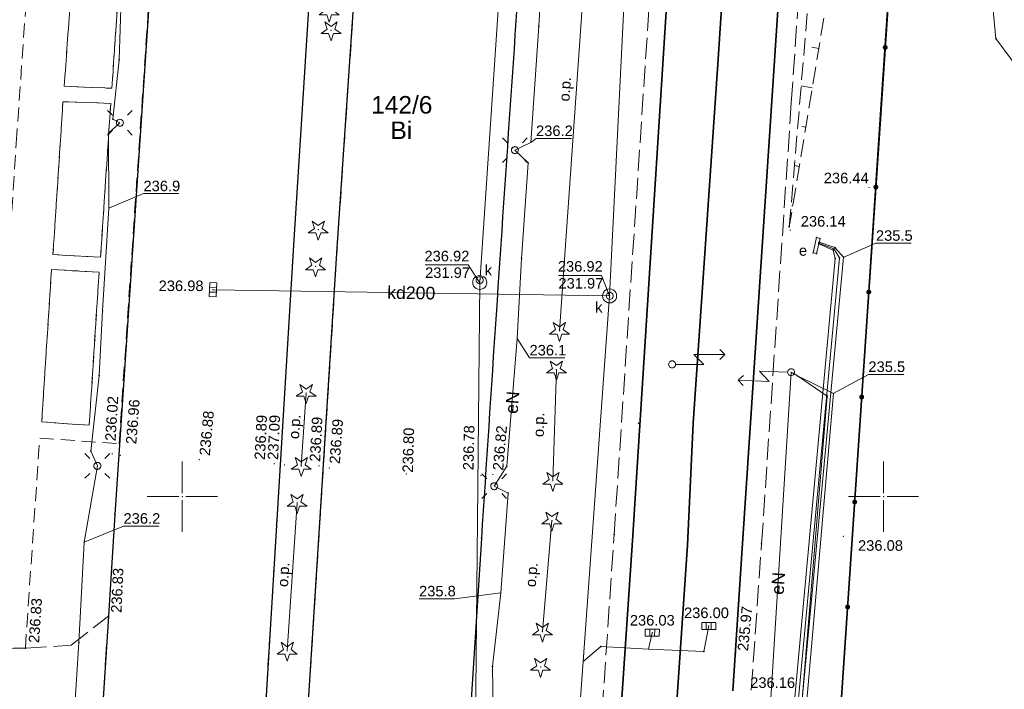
# Model space of a CAD drawing. Header units: metres. Extents: x 6603648 to 6604252, y 5739748 to 5740166.
# Tile 87 of 114: x 6604138 to 6604209, y 5739836 to 5739884. Entities that reach past the tile are written whole.
import ezdxf
from ezdxf.enums import TextEntityAlignment as Align

# ---------------------------------------------------------------- set-up
doc = ezdxf.new("R2010")
doc.units = ezdxf.units.M
doc.header["$PDSIZE"] = 0.75
for name, pattern in [('ARK_LIN', [50, 50, 0]), ('PRZER2-1', [1.5, 1, -0.5]), ('PRZER2_5-1', [1.75, 1.25, -0.5]), ('PRZER3-1', [2, 1.5, -0.5])]:
    doc.linetypes.add(name, pattern=pattern)
doc.layers.get('0').update_dxf_attribs({"linetype": 'CONTINUOUS'})
for name, color, linetype, lineweight, true_color in [('GEPPGD', 7, 'CONTINUOUS', 18, 0x008000), ('GESDZI', 7, 'CONTINUOUS', 18, 0x008000), ('GESDZI_O', 7, 'CONTINUOUS', 18, 0x008000), ('GESUZY_O', 7, 'CONTINUOUS', 18, 0x008000), ('GSLKOG', 7, 'CONTINUOUS', 35, 0x0a0909), ('GSLKOU', 7, 'CONTINUOUS', 18, 0x0a0909), ('GSLKRW', 7, 'CONTINUOUS', 25, 0x0a0909), ('GSLRIN', 7, 'CONTINUOUS', 18, 0x0a0909), ('GSLRIN_O', 7, 'CONTINUOUS', 18, 0x0a0909), ('GSLTTR', 7, 'CONTINUOUS', 35, 0x0a0909), ('GSPPRB', 7, 'CONTINUOUS', 18, 0x0a0909), ('GSPRDI', 7, 'CONTINUOUS', 18, 0x008000), ('GSPWPS', 7, 'CONTINUOUS', 13, 0x0a0909), ('GSPWPS_O', 7, 'CONTINUOUS', 13, 0x0a0909), ('GSSINN', 7, 'CONTINUOUS', 18, 0x0a0909), ('GSSKOA', 7, 'CONTINUOUS', 18, 0x0a0909), ('GSSKOD', 7, 'CONTINUOUS', 18, 0x0a0909), ('GSSPDR', 7, 'CONTINUOUS', 18, 0x0a0909), ('GSSZSN', 7, 'CONTINUOUS', 18, 0x0a0909), ('GULENN', 1, 'CONTINUOUS', 18, 0xff0000), ('GULENN_O', 1, 'CONTINUOUS', 18, 0xff0000), ('GULESN', 1, 'CONTINUOUS', 18, 0xff0000), ('GULKDP', 7, 'CONTINUOUS', 18, 0x803300), ('GULKDP_O', 7, 'CONTINUOUS', 18, 0x803300), ('GULKSP', 7, 'CONTINUOUS', 18, 0x803300), ('GUPISL', 7, 'CONTINUOUS', 18, 0x0a0909), ('GUPKKS', 7, 'CONTINUOUS', 18, 0x0a0909), ('GUPKSD', 7, 'CONTINUOUS', 18, 0x803300), ('GUPKWZ', 7, 'CONTINUOUS', 18, 0x0a0909), ('GUPKWZ_O', 7, 'CONTINUOUS', 18, 0x0a0909), ('GUSESE', 7, 'CONTINUOUS', 18, 0x0a0909), ('GUSESE_O', 7, 'CONTINUOUS', 18, 0x0a0909)]:
    doc.layers.add(name, color=color, linetype=linetype, lineweight=lineweight, true_color=true_color)
for name, color, linetype, true_color in [('GUPESH', 1, 'CONTINUOUS', 0xff0000), ('GUPESH_O', 1, 'CONTINUOUS', 0xff0000), ('GUPKSH', 7, 'CONTINUOUS', 0x803300), ('GUPKSH_O', 7, 'CONTINUOUS', 0x803300)]:
    doc.layers.add(name, color=color, linetype=linetype, true_color=true_color)
doc.layers.add('PKT_ARK', color=7, linetype='ARK_LIN', lineweight=18)
doc.styles.add('Arial', font='arial.ttf')

# ---------------------------------------------------------------- blocks, each defined once
blk = doc.blocks.new('GSPPRB0')
at = {"color": 0, "lineweight": 18}
blk.add_lwpolyline([(-0.007955, 0.0225), (0.007955, 0.0225), (0.0225, 0.007955), (0.0225, -0.007955), (0.007955, -0.0225), (-0.007955, -0.0225), (-0.0225, -0.007955), (-0.0225, 0.007955)], close=True, dxfattribs=at)
blk = doc.blocks.new('GSPWPS1')
blk.add_hatch(color=0).paths.add_polyline_path([(0, 0.045), (-0.011647, 0.043467), (-0.0225, 0.038971), (-0.03182, 0.03182), (-0.038971, 0.0225), (-0.043467, 0.011647), (-0.045, 0), (-0.043467, -0.011647), (-0.038971, -0.0225), (-0.03182, -0.03182), (-0.0225, -0.038971), (-0.011647, -0.043467), (0, -0.045), (0.011647, -0.043467), (0.0225, -0.038971), (0.03182, -0.03182), (0.038971, -0.0225), (0.043467, -0.011647), (0.045, 0), (0.043467, 0.011647), (0.038971, 0.0225), (0.03182, 0.03182), (0.0225, 0.038971), (0.011647, 0.043467)])
blk = doc.blocks.new('GUPISL1_5')
at = {"color": 0}
for points in [[(3.396745, 1.05234), (3.75, 0.7), (3.396745, 0.34766)], [(0.25, 0), (2.25, 0), (1.55, 0.7), (3.75, 0.7)]]:
    blk.add_lwpolyline(points, dxfattribs=at)
blk.add_lwpolyline([(0.25, 0), (0.241481, -0.064705), (0.216506, -0.125), (0.176777, -0.176777), (0.125, -0.216506), (0.064705, -0.241481), (0, -0.25), (-0.064705, -0.241481), (-0.125, -0.216506), (-0.176777, -0.176777), (-0.216506, -0.125), (-0.241481, -0.064705), (-0.25, 0), (-0.241481, 0.064705), (-0.216506, 0.125), (-0.176777, 0.176777), (-0.125, 0.216506), (-0.064705, 0.241481), (0, 0.25), (0.064705, 0.241481), (0.125, 0.216506), (0.176777, 0.176777), (0.216506, 0.125), (0.241481, 0.064705)], close=True, dxfattribs=at)
blk = doc.blocks.new('GUPISL1_4')
at = {"color": 0}
blk.add_lwpolyline([(0.25, 0), (0.241481, -0.064705), (0.216506, -0.125), (0.176777, -0.176777), (0.125, -0.216506), (0.064705, -0.241481), (0, -0.25), (-0.064705, -0.241481), (-0.125, -0.216506), (-0.176777, -0.176777), (-0.216506, -0.125), (-0.241481, -0.064705), (-0.25, 0), (-0.241481, 0.064705), (-0.216506, 0.125), (-0.176777, 0.176777), (-0.125, 0.216506), (-0.064705, 0.241481), (0, 0.25), (0.064705, 0.241481), (0.125, 0.216506), (0.176777, 0.176777), (0.216506, 0.125), (0.241481, 0.064705)], close=True, dxfattribs=at)
blk = doc.blocks.new('GUPISL1_10')
at = {"color": 0}
for points in [[(-0.883883, 0.883883), (-0.53033, 0.53033)], [(0.883883, 0.883883), (0.53033, 0.53033)], [(-0.883883, -0.883883), (-0.53033, -0.53033)], [(0.883883, -0.883883), (0.53033, -0.53033)]]:
    blk.add_lwpolyline(points, dxfattribs=at)
blk.add_lwpolyline([(0.25, 0), (0.234922, -0.085505), (0.19151, -0.160697), (0.125, -0.216507), (0.064705, -0.241482), (0, -0.25), (-0.064705, -0.241482), (-0.125, -0.216507), (-0.183262, -0.170042), (-0.225242, -0.10847), (-0.247207, -0.03726), (-0.247207, 0.03726), (-0.225242, 0.10847), (-0.183262, 0.170042), (-0.125, 0.216507), (-0.05563, 0.243732), (0.018682, 0.2493), (0.091335, 0.232718), (0.155872, 0.195458), (0.20656, 0.14083), (0.238893, 0.07369)], close=True, dxfattribs=at)
blk = doc.blocks.new('GUPKKS1')
at = {"color": 0}
blk.add_lwpolyline([(0.5, -0.25), (-0.5, -0.25), (-0.5, 0.25), (0.5, 0.25)], close=True, dxfattribs=at)
for points in [[(-0.175, -0.25), (-0.175, 0.25)], [(0.175, -0.25), (0.175, 0.25)]]:
    blk.add_lwpolyline(points, dxfattribs=at)
blk = doc.blocks.new('GSPRDI1')
blk.add_hatch(color=0).paths.add_polyline_path([(-0.045, 0), (-0.042798, -0.013906), (-0.036406, -0.02645), (-0.02645, -0.036406), (-0.013906, -0.042798), (0, -0.045), (0.013906, -0.042798), (0.02645, -0.036406), (0.036406, -0.02645), (0.042798, -0.013906), (0.045, 0), (0.042798, 0.013906), (0.036406, 0.02645), (0.02645, 0.036406), (0.013906, 0.042798), (0, 0.045), (-0.013906, 0.042798), (-0.02645, 0.036406), (-0.036406, 0.02645), (-0.042798, 0.013906)])
at = {"color": 0}
blk.add_lwpolyline([(0.088531, -0.272471), (-0.231778, -0.713338), (-0.231778, -0.168396), (-0.750048, 0), (-0.231778, 0.168396), (-0.231778, 0.713338), (0.088531, 0.272471), (0.606801, 0.440867), (0.286493, 0), (0.606801, -0.440867)], close=True, dxfattribs=at)
blk = doc.blocks.new('GUPESH1')
blk.add_hatch(color=0).paths.add_polyline_path([(0, 0.045), (-0.011647, 0.043467), (-0.0225, 0.038971), (-0.03182, 0.03182), (-0.038971, 0.0225), (-0.043467, 0.011647), (-0.045, 0), (-0.043467, -0.011647), (-0.038971, -0.0225), (-0.03182, -0.03182), (-0.0225, -0.038971), (-0.011647, -0.043467), (0, -0.045), (0.011647, -0.043467), (0.0225, -0.038971), (0.03182, -0.03182), (0.038971, -0.0225), (0.043467, -0.011647), (0.045, 0), (0.043467, 0.011647), (0.038971, 0.0225), (0.03182, 0.03182), (0.0225, 0.038971), (0.011647, 0.043467)])
blk = doc.blocks.new('GUPKWZ1_1')
at = {"color": 0}
blk.add_lwpolyline([(0.25, 0), (0.241481, -0.064705), (0.216506, -0.125), (0.176777, -0.176777), (0.125, -0.216506), (0.064705, -0.241481), (0, -0.25), (-0.064705, -0.241481), (-0.125, -0.216506), (-0.176777, -0.176777), (-0.216506, -0.125), (-0.241481, -0.064705), (-0.25, 0), (-0.241481, 0.064705), (-0.216506, 0.125), (-0.176777, 0.176777), (-0.125, 0.216506), (-0.064705, 0.241481), (0, 0.25), (0.064705, 0.241481), (0.125, 0.216506), (0.176777, 0.176777), (0.216506, 0.125), (0.241481, 0.064705)], close=True, dxfattribs=at)
blk = doc.blocks.new('GUPKSD1_1')
at = {"color": 0}
blk.add_lwpolyline([(0.5, 0), (0.482963, -0.12941), (0.433013, -0.25), (0.353553, -0.353553), (0.25, -0.433013), (0.12941, -0.482963), (0, -0.5), (-0.12941, -0.482963), (-0.25, -0.433013), (-0.353553, -0.353553), (-0.433013, -0.25), (-0.482963, -0.12941), (-0.5, 0), (-0.482963, 0.12941), (-0.433013, 0.25), (-0.353553, 0.353553), (-0.25, 0.433013), (-0.12941, 0.482963), (0, 0.5), (0.12941, 0.482963), (0.25, 0.433013), (0.353553, 0.353553), (0.433013, 0.25), (0.482963, 0.12941)], close=True, dxfattribs=at)
blk = doc.blocks.new('GEPPGD1_2')
blk.add_hatch(color=0).paths.add_polyline_path([(-0.045, 0), (-0.042798, -0.013906), (-0.036406, -0.02645), (-0.02645, -0.036406), (-0.013906, -0.042798), (0, -0.045), (0.013906, -0.042798), (0.02645, -0.036406), (0.036406, -0.02645), (0.042798, -0.013906), (0.045, 0), (0.042798, 0.013906), (0.036406, 0.02645), (0.02645, 0.036406), (0.013906, 0.042798), (0, 0.045), (-0.013906, 0.042798), (-0.02645, 0.036406), (-0.036406, 0.02645), (-0.042798, 0.013906)])
blk = doc.blocks.new('GUPKSH1')
blk.add_hatch(color=0).paths.add_polyline_path([(0, 0.045), (-0.011647, 0.043467), (-0.0225, 0.038971), (-0.03182, 0.03182), (-0.038971, 0.0225), (-0.043467, 0.011647), (-0.045, 0), (-0.043467, -0.011647), (-0.038971, -0.0225), (-0.03182, -0.03182), (-0.0225, -0.038971), (-0.011647, -0.043467), (0, -0.045), (0.011647, -0.043467), (0.0225, -0.038971), (0.03182, -0.03182), (0.038971, -0.0225), (0.043467, -0.011647), (0.045, 0), (0.043467, 0.011647), (0.038971, 0.0225), (0.03182, 0.03182), (0.0225, 0.038971), (0.011647, 0.043467)])
blk = doc.blocks.new('GSLKOG2')
blk.add_hatch(color=0).paths.add_polyline_path([(0, 0.175), (-0.045293, 0.169037), (-0.0875, 0.151554), (-0.123744, 0.123744), (-0.151554, 0.0875), (-0.169037, 0.045293), (-0.175, 0), (-0.169037, -0.045293), (-0.151554, -0.0875), (-0.123744, -0.123744), (-0.0875, -0.151554), (-0.045293, -0.169037), (0, -0.175), (0.045293, -0.169037), (0.0875, -0.151554), (0.123744, -0.123744), (0.151554, -0.0875), (0.169037, -0.045293), (0.175, 0), (0.169037, 0.045293), (0.151554, 0.0875), (0.123744, 0.123744), (0.0875, 0.151554), (0.045293, 0.169037)])
blk = doc.blocks.new('ASS_SYM', base_point=(826.5, 303.25))
at = {"layer": 'PKT_ARK'}
for p, q in [((826.5, 303.5), (826.5, 305.75)), ((826.25, 303.25), (824, 303.25)), ((826.5, 303), (826.5, 300.75)), ((826.75, 303.25), (829, 303.25))]:
    blk.add_line(p, q, dxfattribs=at)
blk.add_point((826.5, 303.25), dxfattribs=at)
blk.add_point((826.5, 303.25), dxfattribs=at)

msp = doc.modelspace()

# ---------------------------------------------------------------- linework, layer by layer
at = {"layer": 'GESDZI', "color": 96, "linetype": 'Continuous', "lineweight": 18, "true_color": 0x008000}
msp.add_lwpolyline([(6604226.418, 5739825.71), (6604205, 5739821.48), (6604196.08, 5739821.95), (6604198.07, 5739851.9), (6604198.87, 5739863.88), (6604199.76, 5739877.24), (6604201.1, 5739896.98), (6604202.44, 5739916.9), (6604203.44, 5739931.58), (6604203.8, 5739936.9), (6604205.14, 5739956.67), (6604205.71, 5739965.06), (6604208.38, 5740004.99), (6604211.14, 5740049.68), (6604225.19, 5740023.63), (6604238.131, 5739999.936)], dxfattribs=at)
msp.add_lwpolyline([(6604196.08, 5739821.95), (6604163.88, 5739824.11), (6604151.94, 5739824.9), (6604128.92, 5739826.44), (6604129.12, 5739829.44), (6604131.15, 5739859.81), (6604131.95, 5739871.82), (6604134.09, 5739903.98), (6604135.4, 5739923.52), (6604136.19, 5739935.43), (6604162.47, 5739933.62), (6604172.74, 5739932.92), (6604174.97, 5739932.82), (6604197.3, 5739931.89), (6604203.44, 5739931.58), (6604202.44, 5739916.9), (6604201.1, 5739896.98), (6604199.76, 5739877.24), (6604198.87, 5739863.88), (6604198.07, 5739851.9)], close=True, dxfattribs=at)
at = {"layer": 'GSLKOG', "color": 18, "linetype": 'Continuous', "lineweight": 35, "true_color": 0x0a0909}
msp.add_lwpolyline([(6604203.434, 5739931.663), (6604199.803, 5739877.279), (6604196.081, 5739821.954), (6604205.153, 5739821.446), (6604216.461, 5739823.703), (6604220.376, 5739824.491), (6604226.418, 5739825.699)], dxfattribs=at)
at = {"layer": 'GSLKOU', "color": 18, "linetype": 'PRZER3-1', "lineweight": 18, "true_color": 0x0a0909}
for points in [[(6604193.425, 5739878.082), (6604195.883, 5739913.628)], [(6604180.789, 5739847.292), (6604185.12, 5739912.652)], [(6604191.305, 5739846.643), (6604193.425, 5739878.082)], [(6604179.001, 5739820.741), (6604180.789, 5739847.292)], [(6604189.864, 5739826.23), (6604191.305, 5739846.643)]]:
    msp.add_lwpolyline(points, dxfattribs=at)
at = {"layer": 'GSLKRW', "color": 18, "linetype": 'Continuous', "lineweight": 25, "true_color": 0x0a0909}
for points in [[(6604148.399, 5739986.581), (6604147.264, 5739969.405, 0.055073), (6604147.338, 5739968.196, 0.110661), (6604147.65, 5739967.092, 0.095497), (6604148.377, 5739966.247, 0.12544), (6604150.313, 5739965.495), (6604178.821, 5739963.436), (6604176.732, 5739935.899), (6604177.262, 5739934.439), (6604177.103, 5739932.988, -0.000534), (6604175.654, 5739910.842, 0.001247), (6604171.323, 5739847.012), (6604169.64, 5739820.693), (6604168.154, 5739796.539), (6604167.977, 5739793.74)], [(6604159.662, 5739895.279), (6604157.94, 5739867.928), (6604156.72, 5739847.97), (6604155.161, 5739822.494), (6604154.4, 5739810.546), (6604148.331, 5739805.923, 0.099383), (6604148.581, 5739803.458, 0.105227), (6604149.837, 5739801.192, 0.079431), (6604151.807, 5739799.682, 0.063225), (6604153.803, 5739798.931, 0.057427), (6604155.878, 5739798.703, 0.049517), (6604157.366, 5739798.833, 0.123826), (6604160.232, 5739800.021, 0.27223), (6604162.452, 5739804.056), (6604157.392, 5739810.466), (6604158.155, 5739822.304), (6604159.785, 5739847.771), (6604161.045, 5739867.731), (6604162.908, 5739895.064)]]:
    msp.add_lwpolyline(points, format="xyb", dxfattribs=at)
msp.add_lwpolyline([(6604166.968, 5739912.558), (6604149.539, 5739913.789), (6604145.193, 5739848.719), (6604144.73, 5739841.48), (6604143.92, 5739829.06), (6604142.34, 5739808.434), (6604141.373, 5739795.518)], dxfattribs=at)
at = {"layer": 'GSLRIN', "color": 18, "linetype": 'Continuous', "lineweight": 18, "true_color": 0x0a0909}
for points in [[(6604178.562, 5739885.545), (6604176.887, 5739861.817)], [(6604176.673, 5739859.052), (6604176.422, 5739851.125)], [(6604158.486, 5739852.186), (6604158.832, 5739857.384)], [(6604157.48, 5739839.013), (6604158.189, 5739849.55)], [(6604176.358, 5739848.294), (6604175.677, 5739840.378)]]:
    msp.add_lwpolyline(points, dxfattribs=at)
at = {"layer": 'GSLTTR', "color": 18, "linetype": 'Continuous', "lineweight": 35, "true_color": 0x0a0909}
msp.add_lwpolyline([(6604196.58, 5740019.74, 0.000769), (6604198.72, 5740005.74, -0.02865), (6604199.54, 5739995.53, -0.020657), (6604199.33, 5739987.73), (6604198.71, 5739978.9), (6604197.66, 5739963.2), (6604196.69, 5739948.38), (6604195.64, 5739932.58), (6604194.62, 5739917.29), (6604189.92, 5739846.31), (6604189.26, 5739836.16)], format="xyb", dxfattribs=at)
for points in [[(6604179.4, 5739805.9), (6604180.67, 5739825.52), (6604181.36, 5739835.99), (6604182.09, 5739846.88), (6604185.647, 5739902.516), (6604186.9, 5739918.05), (6604187.92, 5739933.43), (6604188.92, 5739948.89), (6604189.91, 5739963.94), (6604190.85, 5739978.36), (6604191.56, 5739989.07)], [(6604193.62, 5739960.65), (6604192.83, 5739948.66), (6604191.77, 5739932.73), (6604190.75, 5739917.53), (6604189.595, 5739902.317), (6604188.191, 5739880.835), (6604186.432, 5739855.239), (6604186.02, 5739846.55), (6604185.28, 5739835.73), (6604184.58, 5739825.24), (6604183.93, 5739815.53), (6604183.31, 5739806.03)]]:
    msp.add_lwpolyline(points, dxfattribs=at)
at = {"layer": 'GSSINN', "color": 18, "linetype": 'PRZER2-1', "lineweight": 18, "true_color": 0x0a0909}
msp.add_lwpolyline([(6604159.662, 5739895.279), (6604157.94, 5739867.928), (6604156.72, 5739847.97), (6604155.161, 5739822.494), (6604154.4, 5739810.546), (6604148.331, 5739805.923, 0.099383), (6604148.581, 5739803.458, 0.105227), (6604149.837, 5739801.192, 0.079431), (6604151.807, 5739799.682, 0.063225), (6604153.803, 5739798.931, 0.057427), (6604155.878, 5739798.703, 0.049517), (6604157.366, 5739798.833, 0.252308), (6604162.204, 5739802.441), (6604162.452, 5739804.056), (6604157.392, 5739810.466), (6604158.155, 5739822.304), (6604159.785, 5739847.771), (6604161.045, 5739867.731), (6604162.908, 5739895.064)], format="xyb", dxfattribs=at)
for points in [[(6604141.58, 5739879.253), (6604144.983, 5739879.111), (6604145.698, 5739889.878), (6604142.353, 5739890.061)], [(6604140.78, 5739867.254), (6604144.174, 5739867.072), (6604144.895, 5739878.029), (6604141.492, 5739878.151)], [(6604139.979, 5739855.336), (6604143.365, 5739855.084), (6604144.066, 5739866), (6604140.671, 5739866.192)]]:
    msp.add_lwpolyline(points, close=True, dxfattribs=at)
at = {"layer": 'GSSKOA', "color": 18, "linetype": 'PRZER3-1', "lineweight": 18, "true_color": 0x0a0909}
msp.add_lwpolyline([(6604143.92, 5739829.06), (6604141.98, 5739831.39), (6604138.33, 5739831.95), (6604135.24, 5739832.18), (6604129.54, 5739832.84), (6604129.91, 5739839.01), (6604135.96, 5739839.17), (6604138.81, 5739839.2), (6604142.07, 5739839.41), (6604144.73, 5739841.48)], close=True, dxfattribs=at)
at = {"layer": 'GSSKOD', "color": 18, "linetype": 'PRZER2-1', "lineweight": 18, "true_color": 0x0a0909}
for p, q in [((6604145.491, 5739853.766), (6604149.539, 5739913.789)), ((6604139.79, 5739898.681), (6604138.207, 5739875.845)), ((6604139.832, 5739854.173), (6604145.491, 5739853.766))]:
    msp.add_line(p, q, dxfattribs=at)
msp.add_lwpolyline([(6604138.81, 5739839.2), (6604139.832, 5739854.173), (6604145.491, 5739853.766), (6604149.539, 5739913.789), (6604166.968, 5739912.558, 0.0639), (6604168.246, 5739912.654, 0.041606), (6604169.676, 5739913.183, 0.08417), (6604171.07, 5739913.991, 0.091258), (6604172.678, 5739916.084), (6604174.172, 5739934.377), (6604173.652, 5739935.387), (6604172.905, 5739932.221), (6604172.143, 5739931.306), (6604147.411, 5739933.111), (6604145.638, 5739935.256), (6604145.523, 5739937.014), (6604142.378, 5739937.211), (6604141.049, 5739916.17), (6604139.79, 5739898.681), (6604138.207, 5739875.845), (6604136.797, 5739854.882), (6604135.96, 5739839.17)], format="xyb", close=True, dxfattribs=at)
for points in [[(6604141.58, 5739879.253), (6604142.353, 5739890.061), (6604145.698, 5739889.878), (6604144.983, 5739879.111)], [(6604141.492, 5739878.151), (6604144.895, 5739878.029), (6604144.174, 5739867.072), (6604140.78, 5739867.254)], [(6604139.979, 5739855.336), (6604140.671, 5739866.192), (6604144.066, 5739866), (6604143.365, 5739855.084)]]:
    msp.add_lwpolyline(points, close=True, dxfattribs=at)
at = {"layer": 'GSSPDR', "color": 18, "linetype": 'Continuous', "lineweight": 18, "true_color": 0x0a0909}
msp.add_lwpolyline([(6604184.775, 5740100.886), (6604214.142, 5740046.643), (6604204.522, 5739919.482), (6604208, 5739882.664), (6604209.571, 5739880.554), (6604211.711, 5739882.414), (6604207.316, 5739919.294), (6604216.553, 5740046.807), (6604186.359, 5740101.74)], dxfattribs=at)
msp.add_lwpolyline([(6604184.775, 5740100.886), (6604214.142, 5740046.643), (6604204.522, 5739919.482), (6604208, 5739882.664), (6604209.571, 5739880.554), (6604211.711, 5739882.414), (6604207.316, 5739919.294), (6604216.553, 5740046.807), (6604186.359, 5740101.74)], dxfattribs=at)
at = {"layer": 'GSSZSN', "color": 18, "linetype": 'PRZER2_5-1', "lineweight": 18, "true_color": 0x0a0909}
msp.add_lwpolyline([(6604196.885, 5739891.005), (6604193.282, 5739869.237), (6604195.14, 5739891.329)], dxfattribs=at)
at = {"layer": 'GSSZSN', "color": 18, "linetype": 'Continuous', "lineweight": 18, "true_color": 0x0a0909}
for points in [[(6604195.387, 5739881.951), (6604194.876, 5739882.035)], [(6604194.922, 5739879.146), (6604194.127, 5739879.277)], [(6604194.458, 5739876.341), (6604194.173, 5739876.388)], [(6604193.994, 5739873.535), (6604193.649, 5739873.593)], [(6604193.53, 5739870.73), (6604193.47, 5739870.74)]]:
    msp.add_lwpolyline(points, dxfattribs=at)
at = {"layer": 'GULENN', "color": 1, "linetype": 'Continuous', "lineweight": 18, "true_color": 0xff0000}
for p, q in [((6604175.422, 5739883.532), (6604175.891, 5739891.043)), ((6604145.648, 5739885.846), (6604145.493, 5739881.142)), ((6604174.848, 5739875.249), (6604175.422, 5739883.532)), ((6604145.493, 5739881.142), (6604145.047, 5739876.912)), ((6604145.553, 5739876.652), (6604144.747, 5739875.906)), ((6604145.047, 5739876.912), (6604145.553, 5739876.652)), ((6604144.747, 5739875.906), (6604144.765, 5739870.565)), ((6604173.718, 5739874.696), (6604174.848, 5739875.249)), ((6604174.657, 5739873.795), (6604173.718, 5739874.696)), ((6604174.193, 5739866.974), (6604174.657, 5739873.795)), ((6604144.765, 5739870.565), (6604144.321, 5739863.255)), ((6604173.888, 5739861.267), (6604174.193, 5739866.974)), ((6604144.321, 5739863.255), (6604144.064, 5739858.628)), ((6604173.15, 5739852.16), (6604173.888, 5739861.267)), ((6604144.064, 5739858.628), (6604143.472, 5739853.235)), ((6604143.472, 5739853.235), (6604143.943, 5739852.195)), ((6604143.943, 5739852.195), (6604142.991, 5739846.765)), ((6604172.238, 5739850.742), (6604173.15, 5739852.16)), ((6604173.228, 5739850.251), (6604172.238, 5739850.742)), ((6604172.711, 5739843.149), (6604173.228, 5739850.251)), ((6604142.991, 5739846.765), (6604142.615, 5739839.595)), ((6604172.126, 5739837.887), (6604172.711, 5739843.149)), ((6604142.615, 5739839.595), (6604142.245, 5739833.617)), ((6604172.185, 5739833.437), (6604172.126, 5739837.887))]:
    msp.add_line(p, q, dxfattribs=at)
msp.add_lwpolyline([(6604193.41, 5739858.868), (6604191.543, 5739828.764), (6604191.029, 5739822.973), (6604192.675, 5739814.832)], dxfattribs=at)
at = {"layer": 'GULESN', "color": 1, "linetype": 'Continuous', "lineweight": 18, "true_color": 0xff0000}
for points in [[(6604026.45, 5739823.5), (6604051.96, 5739823.07), (6604056.14, 5739822.84), (6604061.28, 5739822.56), (6604155.65, 5739815.88), (6604156.86, 5739815.58), (6604171.29, 5739814.55), (6604176.12, 5739814.18), (6604191.29, 5739812.37), (6604192.12, 5739813.39), (6604197.15, 5739867.07), (6604196.52, 5739867.76), (6604195.409, 5739868.135)], [(6604026.49, 5739823.59), (6604051.97, 5739823.18), (6604056.14, 5739822.94), (6604061.29, 5739822.69), (6604155.65, 5739816.03), (6604156.89, 5739815.75), (6604171.3, 5739814.79), (6604176.13, 5739814.42), (6604191.05, 5739812.69), (6604191.88, 5739813.41), (6604196.86, 5739867.03), (6604196.46, 5739867.66), (6604195.396, 5739868.077)], [(6604026.52, 5739823.68), (6604051.97, 5739823.29), (6604056.14, 5739823.05), (6604061.3, 5739822.81), (6604155.65, 5739816.17), (6604156.92, 5739815.92), (6604171.31, 5739815.04), (6604176.15, 5739814.66), (6604190.8, 5739813.01), (6604191.64, 5739813.43), (6604196.56, 5739866.98), (6604196.4, 5739867.56), (6604195.383, 5739868.017)], [(6604026.38, 5739823.31), (6604051.95, 5739822.85), (6604056.13, 5739822.64), (6604061.26, 5739822.31), (6604155.65, 5739815.55), (6604156.8, 5739815.23), (6604171.27, 5739814.07), (6604176.08, 5739813.7), (6604191.77, 5739811.73), (6604192.6, 5739813.35), (6604196.43, 5739857.34), (6604193.86, 5739858.6), (6604193.41, 5739858.868)], [(6604026.41, 5739823.4), (6604051.95, 5739822.96), (6604056.13, 5739822.74), (6604061.27, 5739822.43), (6604155.65, 5739815.71), (6604156.83, 5739815.41), (6604171.28, 5739814.31), (6604176.1, 5739813.94), (6604191.53, 5739812.05), (6604192.36, 5739813.37), (6604195.98, 5739857.17), (6604193.86, 5739858.6), (6604193.41, 5739858.868)]]:
    msp.add_lwpolyline(points, dxfattribs=at)
at = {"layer": 'GULKDP', "color": 36, "linetype": 'Continuous', "lineweight": 18, "true_color": 0x803300}
for points in [[(6604184.416, 5739927.821), (6604181.953, 5739894.515), (6604180.468, 5739864.309), (6604178.575, 5739838.239), (6604177.655, 5739825.555), (6604175.32, 5739793.249)], [(6604152.184, 5739864.75), (6604180.468, 5739864.309)], [(6604178.575, 5739838.239), (6604179.847, 5739839.308), (6604183.243, 5739839.129), (6604187.193, 5739838.961), (6604187.534, 5739840.783)], [(6604183.51, 5739840.302), (6604183.243, 5739839.129)]]:
    msp.add_lwpolyline(points, dxfattribs=at)
at = {"layer": 'GULKSP', "color": 36, "linetype": 'Continuous', "lineweight": 18, "true_color": 0x803300}
msp.add_lwpolyline([(6604155.1, 5739957.683), (6604161.35, 5739958.775), (6604177.695, 5739955.232), (6604175.833, 5739933.35), (6604173.589, 5739900.599), (6604171.207, 5739865.264), (6604170.865, 5739828.95), (6604168.627, 5739793.696)], dxfattribs=at)
at = {"layer": 'GUPESH_O', "color": 1, "linetype": 'Continuous', "lineweight": 13, "true_color": 0xff0000, "flags": 128}
for points in [[(6604174.848, 5739875.249), (6604175.223, 5739875.532), (6604177.743, 5739875.532)], [(6604144.765, 5739870.565), (6604147.231, 5739871.6), (6604149.751, 5739871.6)], [(6604197.131, 5739867.043), (6604199.458, 5739868.063), (6604201.978, 5739868.063)], [(6604173.888, 5739861.267), (6604174.757, 5739859.891), (6604177.277, 5739859.891)], [(6604196.412, 5739857.346), (6604198.921, 5739858.716), (6604201.441, 5739858.716)], [(6604142.991, 5739846.765), (6604145.808, 5739847.897), (6604148.328, 5739847.897)], [(6604172.711, 5739843.149), (6604169.399, 5739842.717), (6604166.879, 5739842.717)]]:
    msp.add_lwpolyline(points, dxfattribs=at)
at = {"layer": 'GUPKSH_O', "color": 36, "linetype": 'Continuous', "lineweight": 13, "true_color": 0x803300, "flags": 128}
for points in [[(6604171.228, 5739865.203), (6604170.391, 5739866.514), (6604167.311, 5739866.514)], [(6604180.468, 5739864.309), (6604179.898, 5739865.754), (6604176.818, 5739865.754)]]:
    msp.add_lwpolyline(points, dxfattribs=at)
at = {"layer": 'GUSESE', "color": 18, "linetype": 'Continuous', "lineweight": 18, "true_color": 0x0a0909}
msp.add_lwpolyline([(6604195.23, 5739867.33), (6604194.98, 5739867.38), (6604195.22, 5739868.47), (6604195.47, 5739868.41)], close=True, dxfattribs=at)

# ---------------------------------------------------------------- block references
at = {"layer": 'GEPPGD', "color": 96, "linetype": 'Continuous', "lineweight": 18, "true_color": 0x008000, "rotation": 90}
for p in [(6604199.76, 5739877.24), (6604198.87, 5739863.88), (6604198.07, 5739851.9)]:
    msp.add_blockref('GEPPGD1_2', p, dxfattribs=at)
at = {"layer": 'GSLKOG', "color": 18, "linetype": 'Continuous', "lineweight": 35, "true_color": 0x0a0909}
for p, rotation in [((6604200.119, 5739882.021), 266.1804470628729), ((6604200.119, 5739882.021), 266.1804470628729), ((6604199.452, 5739872.066), 266.1516024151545), ((6604199.452, 5739872.066), 266.1516024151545), ((6604198.949, 5739864.583), 266.1516024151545), ((6604198.949, 5739864.583), 266.1516024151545), ((6604198.445, 5739857.1), 266.1516024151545), ((6604198.445, 5739857.1), 266.1516024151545), ((6604197.942, 5739849.617), 266.1516024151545), ((6604197.942, 5739849.617), 266.1516024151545), ((6604197.438, 5739842.134), 266.1516024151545), ((6604197.438, 5739842.134), 266.1516024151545)]:
    msp.add_blockref('GSLKOG2', p, dxfattribs=dict(at, rotation=rotation))
at = {"layer": 'GSPPRB', "color": 18, "linetype": 'Continuous', "lineweight": 18, "true_color": 0x0a0909, "rotation": 90}
for p in [(6604175.422, 5739883.532), (6604208, 5739882.664), (6604208, 5739882.664), (6604145.493, 5739881.142), (6604188.191, 5739880.835), (6604145.047, 5739876.912), (6604144.747, 5739875.906), (6604174.657, 5739873.795), (6604193.282, 5739869.237), (6604195.22, 5739868.47), (6604195.409, 5739868.135), (6604195.47, 5739868.41), (6604157.94, 5739867.928), (6604161.045, 5739867.731), (6604195.383, 5739868.016), (6604195.397, 5739868.077), (6604196.4, 5739867.56), (6604196.46, 5739867.66), (6604196.52, 5739867.76), (6604172.643, 5739866.973), (6604174.193, 5739866.974), (6604194.98, 5739867.38), (6604195.23, 5739867.33), (6604196.56, 5739866.98), (6604196.86, 5739867.03), (6604197.15, 5739867.07), (6604144.321, 5739863.255), (6604144.064, 5739858.628), (6604193.86, 5739858.6), (6604195.98, 5739857.17), (6604196.43, 5739857.34), (6604182.528, 5739855.24), (6604186.432, 5739855.239), (6604143.472, 5739853.235), (6604173.15, 5739852.16), (6604173.228, 5739850.251), (6604145.193, 5739848.719), (6604156.72, 5739847.97), (6604159.785, 5739847.771), (6604180.789, 5739847.292), (6604171.323, 5739847.012), (6604182.09, 5739846.88), (6604186.02, 5739846.55), (6604191.305, 5739846.643), (6604189.92, 5739846.31), (6604144.73, 5739841.48), (6604142.615, 5739839.595), (6604138.81, 5739839.2), (6604179.847, 5739839.308), (6604187.193, 5739838.961), (6604172.126, 5739837.887)]:
    msp.add_blockref('GSPPRB0', p, dxfattribs=at)
at = {"layer": 'GSPRDI', "color": 96, "linetype": 'Continuous', "lineweight": 18, "true_color": 0x008000, "rotation": 90}
for p in [(6604160.467, 5739884.582), (6604160.604, 5739883.235), (6604159.699, 5739869.034), (6604159.501, 5739866.409), (6604176.887, 5739861.817), (6604176.673, 5739859.052), (6604158.832, 5739857.384), (6604158.486, 5739852.186), (6604176.422, 5739851.125), (6604158.189, 5739849.55), (6604176.358, 5739848.294), (6604175.677, 5739840.378), (6604157.48, 5739839.013), (6604175.547, 5739837.855)]:
    msp.add_blockref('GSPRDI1', p, dxfattribs=at)
at = {"layer": 'GSPWPS', "color": 18, "linetype": 'Continuous', "lineweight": 13, "true_color": 0x0a0909, "rotation": 90}
for p in [(6604198.978, 5739872.035), (6604193.348, 5739869), (6604145.011, 5739853.05), (6604145.586, 5739852.952), (6604151.214, 5739852.629), (6604156.552, 5739852.351), (6604157.291, 5739852.257), (6604159.748, 5739852.197), (6604160.488, 5739852.048), (6604165.982, 5739851.613), (6604171.291, 5739851.503), (6604172.136, 5739851.575), (6604197.139, 5739847.17), (6604144.73, 5739841.48), (6604138.81, 5739839.2), (6604189.46, 5739838.8)]:
    msp.add_blockref('GSPWPS1', p, dxfattribs=at)
at = {"layer": 'GUPESH', "color": 1, "linetype": 'Continuous', "lineweight": 5, "true_color": 0xff0000, "rotation": 90}
for p in [(6604174.848, 5739875.249), (6604144.765, 5739870.565), (6604196.4, 5739867.56), (6604196.46, 5739867.66), (6604196.52, 5739867.76), (6604196.56, 5739866.98), (6604196.86, 5739867.03), (6604197.15, 5739867.07), (6604173.888, 5739861.267), (6604193.86, 5739858.6), (6604195.98, 5739857.17), (6604196.43, 5739857.34), (6604143.472, 5739853.235), (6604142.991, 5739846.765), (6604172.711, 5739843.149)]:
    msp.add_blockref('GUPESH1', p, dxfattribs=at)
at = {"layer": 'GUPISL', "color": 18, "linetype": 'Continuous', "lineweight": 18, "true_color": 0x0a0909}
for name, p, rotation in [('GUPISL1_10', (6604145.553, 5739876.652), 90), ('GUPISL1_4', (6604145.553, 5739876.652), 90), ('GUPISL1_10', (6604173.716, 5739874.698), 90), ('GUPISL1_4', (6604173.718, 5739874.696), 90), ('GUPISL1_5', (6604184.927, 5739859.428), 359.9999974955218), ('GUPISL1_5', (6604193.41, 5739858.868), 178.1300847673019), ('GUPISL1_10', (6604143.942, 5739852.19), 90), ('GUPISL1_4', (6604143.943, 5739852.195), 90), ('GUPISL1_10', (6604172.243, 5739850.743), 90), ('GUPISL1_4', (6604172.238, 5739850.742), 90)]:
    msp.add_blockref(name, p, dxfattribs=dict(at, rotation=rotation))
at = {"layer": 'GUPKKS', "color": 18, "linetype": 'Continuous', "lineweight": 18, "true_color": 0x0a0909}
for p, rotation in [((6604152.184, 5739864.75), 87.79168628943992), ((6604187.534, 5739840.783), 180.2553937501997), ((6604183.51, 5739840.302), 178.8619531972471)]:
    msp.add_blockref('GUPKKS1', p, dxfattribs=dict(at, rotation=rotation))
at = {"layer": 'GUPKSD', "color": 36, "linetype": 'Continuous', "lineweight": 18, "true_color": 0x803300, "rotation": 90}
for p in [(6604171.207, 5739865.264), (6604180.468, 5739864.309)]:
    msp.add_blockref('GUPKSD1_1', p, dxfattribs=at)
at = {"layer": 'GUPKSH', "color": 36, "linetype": 'Continuous', "lineweight": 5, "true_color": 0x803300, "rotation": 90}
for p in [(6604171.203, 5739865.434), (6604152.184, 5739864.75), (6604171.207, 5739865.264), (6604180.468, 5739864.309), (6604180.478, 5739864.309), (6604187.534, 5739840.783), (6604183.51, 5739840.302)]:
    msp.add_blockref('GUPKSH1', p, dxfattribs=at)
at = {"layer": 'GUPKWZ', "color": 18, "linetype": 'Continuous', "lineweight": 18, "true_color": 0x0a0909, "rotation": 90}
for p in [(6604171.203, 5739865.434), (6604180.478, 5739864.309)]:
    msp.add_blockref('GUPKWZ1_1', p, dxfattribs=at)
at = {"layer": 'PKT_ARK', "linetype": 'Continuous'}
for p in [(6604150, 5739850), (6604200, 5739850)]:
    msp.add_blockref('ASS_SYM', p, dxfattribs=at)

# ---------------------------------------------------------------- texts
at = {"layer": 'GESDZI_O', "color": 96, "linetype": 'Continuous', "lineweight": 0, "true_color": 0x008000, "style": 'Arial'}
msp.add_text('142/6', height=1.25, rotation=360, dxfattribs=at).set_placement((6604165.65, 5739877.305), align=Align.CENTER)
at = {"layer": 'GESUZY_O', "color": 96, "linetype": 'Continuous', "lineweight": 0, "true_color": 0x008000, "style": 'Arial'}
msp.add_text('Bi', height=1.25, rotation=360, dxfattribs=at).set_placement((6604165.619, 5739875.489), align=Align.CENTER)
at = {"layer": 'GSLRIN_O', "color": 18, "linetype": 'Continuous', "lineweight": 0, "true_color": 0x0a0909, "style": 'Arial'}
for rotation, p in [(85.96286, (6604177.661, 5739879.023)), (86.19328, (6604158.377, 5739854.961)), (88.18531, (6604175.797, 5739855.113)), (86.15082, (6604157.586, 5739844.415)), (85.07929, (6604175.27, 5739844.4))]:
    msp.add_text('o.p.', height=0.75, rotation=rotation, dxfattribs=at).set_placement(p, align=Align.CENTER)
at = {"layer": 'GSPWPS_O', "color": 18, "linetype": 'Continuous', "lineweight": 0, "true_color": 0x0a0909, "style": 'Arial'}
for s, rotation, p in [('236.44', 360, (6604195.738, 5739872.338)), ('236.14', 360, (6604194.098, 5739869.25)), ('236.02', 86.44853, (6604145.24, 5739853.943)), ('236.96', 85.5588, (6604146.717, 5739853.711)), ('236.88', 84.6437, (6604151.959, 5739852.894)), ('236.89', 87.12482, (6604155.889, 5739852.607)), ('237.09', 87.2597, (6604156.827, 5739852.607)), ('236.89', 86.87003, (6604159.825, 5739852.471)), ('236.89', 85.83721, (6604161.233, 5739852.313)), ('236.80', 88.44766, (6604166.444, 5739851.704)), ('236.78', 88.65502, (6604170.761, 5739851.876)), ('236.82', 85.0518, (6604172.88, 5739851.84)), ('236.08', 360, (6604198.181, 5739846.142)), ('236.83', 87.33778, (6604145.661, 5739841.699)), ('236.83', 86.15817, (6604139.785, 5739839.548)), ('235.97', 84.53867, (6604190.335, 5739838.962)), ('236.16', 360, (6604190.492, 5739836.363))]:
    msp.add_text(s, height=0.75, rotation=rotation, dxfattribs=at).set_placement(p)
at = {"layer": 'GULENN_O', "color": 1, "linetype": 'Continuous', "lineweight": 0, "true_color": 0xff0000, "style": 'Arial'}
for rotation, p in [(85.36941, (6604173.967, 5739856.677)), (86.45133, (6604192.926, 5739843.788))]:
    msp.add_text('eN', height=0.9, rotation=rotation, dxfattribs=at).set_placement(p, align=Align.CENTER)
at = {"layer": 'GULKDP_O', "color": 36, "linetype": 'Continuous', "lineweight": 0, "true_color": 0x803300, "style": 'Arial'}
msp.add_text('kd200', height=0.9, rotation=359.10698, dxfattribs=at).set_placement((6604166.319, 5739864.08), align=Align.CENTER)
at = {"layer": 'GUPESH_O', "color": 1, "linetype": 'Continuous', "lineweight": 0, "true_color": 0xff0000, "style": 'Arial'}
for s, p in [('236.2', (6604175.223, 5739875.704)), ('236.9', (6604147.231, 5739871.772)), ('235.5', (6604199.458, 5739868.236)), ('236.1', (6604174.757, 5739860.064)), ('235.5', (6604198.921, 5739858.888)), ('236.2', (6604145.808, 5739848.07)), ('235.8', (6604166.879, 5739842.89))]:
    msp.add_text(s, height=0.75, rotation=360, dxfattribs=at).set_placement(p)
at = {"layer": 'GUPKSH_O', "color": 36, "linetype": 'Continuous', "lineweight": 0, "true_color": 0x803300, "style": 'Arial'}
for s, p in [('236.92', (6604167.265, 5739866.774)), ('236.92', (6604176.776, 5739866.039)), ('231.97', (6604167.311, 5739865.591)), ('236.98', (6604148.312, 5739864.655)), ('231.97', (6604176.818, 5739864.831)), ('236.03', (6604181.91, 5739840.811)), ('236.00', (6604185.773, 5739841.343))]:
    msp.add_text(s, height=0.75, rotation=360, dxfattribs=at).set_placement(p)
at = {"layer": 'GUPKWZ_O', "color": 18, "linetype": 'Continuous', "lineweight": 0, "true_color": 0x0a0909, "style": 'Arial'}
for p in [(6604172.086, 5739865.767), (6604179.962, 5739863.123)]:
    msp.add_text('k', height=0.75, rotation=360, dxfattribs=at).set_placement(p, align=Align.RIGHT)
at = {"layer": 'GUSESE_O', "color": 18, "linetype": 'Continuous', "lineweight": 0, "true_color": 0x0a0909, "style": 'Arial'}
msp.add_text('e', height=0.75, rotation=360, dxfattribs=at).set_placement((6604194.261, 5739867.172), align=Align.CENTER)

doc.saveas('drawing.dxf')
